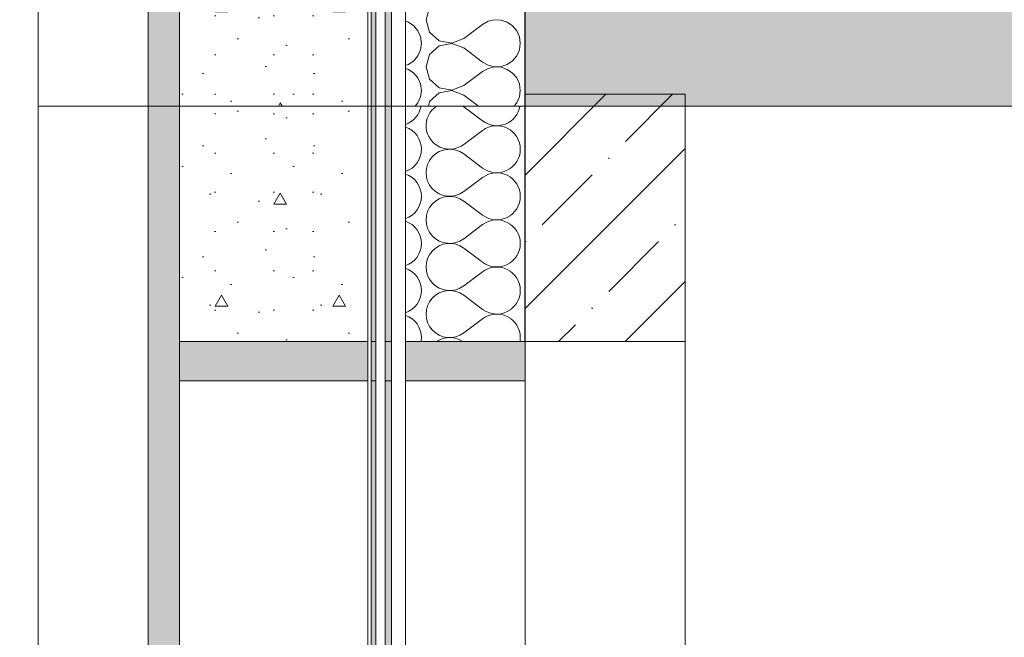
# Model space of a CAD drawing. Header units: millimetres. Extents: x -7244646 to -5701154, y 5723682 to 6071635.
# Tile 227 of 256: x -6402454 to -6401200, y 5802732 to 5803519. Entities that reach past the tile are written whole.
import ezdxf

# ---------------------------------------------------------------- set-up
doc = ezdxf.new("R2010")
doc.units = ezdxf.units.MM
doc.header["$MEASUREMENT"] = 0
doc.set_wipeout_variables(frame=1)
doc.linetypes.add('Wipeout_Contour', pattern=[1000, 0, -1000])
for name, color, linetype, lineweight in [('0_Ном._пера__1', 7, 'Continuous', 0), ('0_Ном._пера__2', 8, 'Continuous', 15), ('0_Ном._пера__21', 7, 'Continuous', 5), ('АР-Чертеж-Размеры.АР_Ном._пера__1', 7, 'Continuous', 0)]:
    doc.layers.add(name, color=color, linetype=linetype, lineweight=lineweight)
doc.layers.add('0_Ном._пера__166', color=7, linetype='Continuous', lineweight=5, true_color=0x97cbff)
doc.layers.add('АР-Чертеж-Размеры.АР', color=7, linetype='Continuous')
doc.styles.add('РЎР“Р•РќР•Р\xa0Р\x98Р\xa0_РЎРўР\x98Р›Р¬_2', font='arial.ttf')
doc.dimstyles.new('СГЕНЕРИР_СТИЛЬ__1', dxfattribs={"dimtxt": 500, "dimasz": 237.5, "dimexe": 0.18, "dimexo": 43263.067461, "dimgap": 0, "dimtad": 1, "dimlfac": 0.001, "dimzin": 0, "dimdsep": 46, "dimtxsty": 'РЎР“Р•РќР•Р\xa0Р\x98Р\xa0_РЎРўР\x98Р›Р¬_2', "dimblk": 'ARROWHEAD_6', "dimblk1": 'ARROWHEAD_6', "dimblk2": 'ARROWHEAD_6', "dimcen": 0.09, "dimclrd": 7, "dimclre": 7, "dimclrt": 7, "dimadec": 0, "dimazin": 0, "dimtfac": 1, "dimtdec": 4, "dimtmove": 2, "dimatfit": 3, "dimfxl": 1, "dimtolj": 1, "dimtzin": 0, "dimarcsym": 0})
doc.dimstyles.new('СГЕНЕРИР_СТИЛЬ__4', dxfattribs={"dimtxt": 270.000005, "dimasz": 237.5, "dimexe": 0.18, "dimexo": 300000, "dimgap": 0, "dimtad": 1, "dimlfac": 0.001, "dimzin": 0, "dimdsep": 46, "dimtxsty": 'РЎР“Р•РќР•Р\xa0Р\x98Р\xa0_РЎРўР\x98Р›Р¬_2', "dimblk": 'ARROWHEAD_6', "dimblk1": 'ARROWHEAD_6', "dimblk2": 'ARROWHEAD_6', "dimcen": 0.09, "dimclrd": 7, "dimclre": 7, "dimclrt": 7, "dimadec": 0, "dimazin": 0, "dimtfac": 1, "dimtdec": 4, "dimtmove": 0, "dimatfit": 3, "dimfxl": 1, "dimtolj": 1, "dimtzin": 0, "dimarcsym": 0})
doc.dimstyles.new('СГЕНЕРИР_СТИЛЬ__5', dxfattribs={"dimtxt": 500, "dimasz": 237.5, "dimexe": 0.18, "dimexo": 300000, "dimgap": 0, "dimtad": 1, "dimlfac": 0.001, "dimzin": 0, "dimdsep": 46, "dimtxsty": 'РЎР“Р•РќР•Р\xa0Р\x98Р\xa0_РЎРўР\x98Р›Р¬_2', "dimblk": 'ARROWHEAD_6', "dimblk1": 'ARROWHEAD_6', "dimblk2": 'ARROWHEAD_6', "dimcen": 0.09, "dimclrd": 7, "dimclre": 7, "dimclrt": 7, "dimadec": 0, "dimazin": 0, "dimtfac": 1, "dimtdec": 4, "dimtmove": 0, "dimatfit": 3, "dimfxl": 1, "dimtolj": 1, "dimtzin": 0, "dimarcsym": 0})
pattern_1 = [(45, (-7387333.12, 5739809.18), (-84.852814, 84.852814), []), (45, (-7387375.54, 5739851.61), (-84.852814, 84.852814), [90, -30, 0, -30])]

# ---------------------------------------------------------------- blocks, each defined once
blk = doc.blocks.new('*D52', base_point=(-7387333.1, 5739809.2))
at = {"layer": 'АР-Чертеж-Размеры.АР_Ном._пера__1', "color": 7, "linetype": 'Continuous', "lineweight": 0, "transparency": 16777216}
for p, q in [((-6411439.3, 5858499.2), (-6411439.3, 5858686.7)), ((-6411314.3, 5858374.2), (-6411564.3, 5858624.2)), ((-6388218.7, 5858499.2), (-6411673.7, 5858499.2)), ((-6411439.3, 5738589.2), (-6411439.3, 5858499.2)), ((-6411564.3, 5738714.2), (-6411314.3, 5738464.2)), ((-6411204.9, 5738589.2), (-6411673.7, 5738589.2)), ((-6411439.3, 5738401.7), (-6411439.3, 5738589.2))]:
    blk.add_line(p, q, dxfattribs=at)
at = {"layer": 'АР-Чертеж-Размеры.АР_Ном._пера__1', "color": 7, "lineweight": 0, "transparency": 16777216, "insert": (-6411889.3, 5853972.3), "char_height": 500, "attachment_point": 7, "rotation": 90, "style": 'РЎР“Р•РќР•Р\xa0Р\x98Р\xa0_РЎРўР\x98Р›Р¬_2'}
blk.add_mtext('\\A1;{\\pql;\\fArial|b0|i0|c204|p0;\\W1.000000;119,91}', dxfattribs=at)
blk = doc.blocks.new('ARROWHEAD_6')
at = {"color": 0, "linetype": 'Continuous', "lineweight": 0}
for p, q in [((-0.5, -0.5), (0.5, 0.5)), ((0, 0), (-1, 0))]:
    blk.add_line(p, q, dxfattribs=at)
blk = doc.blocks.new('*D112', base_point=(-7387333.1, 5739809.2))
at = {"layer": 'АР-Чертеж-Размеры.АР_Ном._пера__1', "color": 7, "linetype": 'Continuous', "lineweight": 0, "transparency": 16777216}
for p, q in [((-6403045.5, 5801159.2), (-6403045.5, 5803109.2)), ((-6403170.5, 5801284.2), (-6402920.5, 5801034.2)), ((-6402811.1, 5801159.2), (-6403279.9, 5801159.2)), ((-6403045.5, 5799959.2), (-6403045.5, 5801159.2)), ((-6403170.5, 5800084.2), (-6402920.5, 5799834.2)), ((-6402811.1, 5799959.2), (-6403279.9, 5799959.2))]:
    blk.add_line(p, q, dxfattribs=at)
at = {"layer": 'АР-Чертеж-Размеры.АР_Ном._пера__1', "color": 7, "lineweight": 0, "transparency": 16777216, "insert": (-6403099.5, 5800198.8), "char_height": 270, "attachment_point": 7, "rotation": 90, "style": 'РЎР“Р•РќР•Р\xa0Р\x98Р\xa0_РЎРўР\x98Р›Р¬_2'}
blk.add_mtext('\\A1;{\\pql;\\fArial|b0|i0|c204|p0;\\W1.000000;1,20}', dxfattribs=at)
blk = doc.blocks.new('*D113', base_point=(-7387333.1, 5739809.2))
at = {"layer": 'АР-Чертеж-Размеры.АР_Ном._пера__1', "color": 7, "linetype": 'Continuous', "lineweight": 0, "transparency": 16777216}
for p, q in [((-6403045.5, 5803109.2), (-6403045.5, 5804309.2)), ((-6403170.5, 5803234.2), (-6402920.5, 5802984.2)), ((-6402811.1, 5803109.2), (-6403279.9, 5803109.2)), ((-6403045.5, 5801159.2), (-6403045.5, 5803109.2)), ((-6403170.5, 5801284.2), (-6402920.5, 5801034.2))]:
    blk.add_line(p, q, dxfattribs=at)
at = {"layer": 'АР-Чертеж-Размеры.АР_Ном._пера__1', "color": 7, "lineweight": 0, "transparency": 16777216, "insert": (-6403099.5, 5801773.8), "char_height": 270, "attachment_point": 7, "rotation": 90, "style": 'РЎР“Р•РќР•Р\xa0Р\x98Р\xa0_РЎРўР\x98Р›Р¬_2'}
blk.add_mtext('\\A1;{\\pql;\\fArial|b0|i0|c204|p0;\\W1.000000;1,95}', dxfattribs=at)
blk = doc.blocks.new('*D114', base_point=(-7387333.1, 5739809.2))
at = {"layer": 'АР-Чертеж-Размеры.АР_Ном._пера__1', "color": 7, "linetype": 'Continuous', "lineweight": 0, "transparency": 16777216}
for p, q in [((-6403170.5, 5804434.2), (-6402920.5, 5804184.2)), ((-6402811.1, 5804309.2), (-6403279.9, 5804309.2)), ((-6403045.5, 5803109.2), (-6403045.5, 5804309.2)), ((-6403170.5, 5803234.2), (-6402920.5, 5802984.2))]:
    blk.add_line(p, q, dxfattribs=at)
at = {"layer": 'АР-Чертеж-Размеры.АР_Ном._пера__1', "color": 7, "lineweight": 0, "transparency": 16777216, "insert": (-6403099.5, 5803348.8), "char_height": 270, "attachment_point": 7, "rotation": 90, "style": 'РЎР“Р•РќР•Р\xa0Р\x98Р\xa0_РЎРўР\x98Р›Р¬_2'}
blk.add_mtext('\\A1;{\\pql;\\fArial|b0|i0|c204|p0;\\W1.000000;1,20}', dxfattribs=at)
blk = doc.blocks.new('*D146', base_point=(-7387333.1, 5739809.2))
at = {"layer": '0_Ном._пера__1', "color": 7, "linetype": 'Continuous', "lineweight": 0, "transparency": 16777216}
for p, q in [((-6410533.6, 5853209.2), (-6410533.6, 5853396.7)), ((-6410408.6, 5853084.2), (-6410658.6, 5853334.2)), ((-6410299.2, 5853209.2), (-6410767.9, 5853209.2)), ((-6410533.6, 5743109.2), (-6410533.6, 5853209.2)), ((-6410658.6, 5743234.2), (-6410408.6, 5742984.2)), ((-6410299.2, 5743109.2), (-6410767.9, 5743109.2)), ((-6410533.6, 5742921.7), (-6410533.6, 5743109.2))]:
    blk.add_line(p, q, dxfattribs=at)
at = {"layer": '0_Ном._пера__1', "color": 7, "lineweight": 0, "transparency": 16777216, "insert": (-6410633.6, 5797136), "char_height": 500, "attachment_point": 7, "rotation": 90, "style": 'РЎР“Р•РќР•Р\xa0Р\x98Р\xa0_РЎРўР\x98Р›Р¬_2'}
blk.add_mtext('\\A1;{\\pql;\\fArial|b0|i0|c204|p0;\\W1.000000;110,10}', dxfattribs=at)
blk = doc.blocks.new('*X342', base_point=(-7387333.1, 5739809.2))
at = {"layer": '0_Ном._пера__1', "color": 7, "linetype": 'Continuous', "lineweight": 0}
for p, q in [((-6401888.6, 5803408.2), (-6401864.6, 5803390.2)), ((-6401888.6, 5803360.2), (-6401864.6, 5803378.2)), ((-6401888.6, 5803348.2), (-6401864.6, 5803330.2)), ((-6401888.6, 5803300.2), (-6401864.6, 5803318.2)), ((-6401888.6, 5803288.2), (-6401864.6, 5803270.2)), ((-6401888.6, 5803240.2), (-6401864.6, 5803258.2)), ((-6401888.6, 5803228.2), (-6401864.6, 5803210.2)), ((-6401888.6, 5803180.2), (-6401864.6, 5803198.2)), ((-6401888.6, 5803168.2), (-6401864.6, 5803150.2)), ((-6401888.6, 5803120.2), (-6401864.6, 5803138.2))]:
    blk.add_line(p, q, dxfattribs=at)
for centre, start, end in [((-6401972.6, 5803414.2), 289.2776, 350.4059), ((-6401906.6, 5803384.2), 123.5573, 306.8699), ((-6401906.6, 5803384.2), 53.1301, 56.4427), ((-6401846.6, 5803414.2), 233.1301, 350.4059), ((-6401972.6, 5803354.2), 0, 70.7224), ((-6401846.6, 5803354.2), 0, 126.8699), ((-6401972.6, 5803354.2), 289.2776, 0), ((-6401906.6, 5803324.2), 53.1301, 306.8699), ((-6401846.6, 5803354.2), 233.1301, 0), ((-6401972.6, 5803294.2), 0, 70.7224), ((-6401846.6, 5803294.2), 0, 126.8699), ((-6401972.6, 5803294.2), 289.2776, 0), ((-6401906.6, 5803264.2), 53.1301, 306.8699), ((-6401846.6, 5803294.2), 233.1301, 0), ((-6401972.6, 5803234.2), 0, 70.7224), ((-6401846.6, 5803234.2), 0, 126.8699), ((-6401972.6, 5803234.2), 289.2776, 0), ((-6401906.6, 5803204.2), 53.1301, 306.8699), ((-6401846.6, 5803234.2), 233.1301, 0), ((-6401972.6, 5803174.2), 0, 70.7224), ((-6401846.6, 5803174.2), 0, 126.8699), ((-6401972.6, 5803174.2), 289.2776, 0), ((-6401906.6, 5803144.2), 53.1301, 306.8699), ((-6401846.6, 5803174.2), 233.1301, 0), ((-6401972.6, 5803114.2), 0, 70.7224), ((-6401846.6, 5803114.2), 0, 126.8699), ((-6401972.6, 5803114.2), 350.4072, 0), ((-6401906.6, 5803084.2), 56.4449, 123.5551), ((-6401846.6, 5803114.2), 350.4072, 0)]:
    blk.add_arc(centre, 30, start, end, dxfattribs=at)
blk = doc.blocks.new('Штриховка_99_3', base_point=(-7387333.1, 5739809.2))
at = {"color": 254, "linetype": 'Wipeout_Contour', "lineweight": 0, "ltscale": 34562863.18747076}
blk.add_wipeout([(-6401810.6, 5803409.2), (-6401962.7, 5803409.2), (-6401962.7, 5803109.2), (-6401810.6, 5803109.2)], dxfattribs=at)
at = {"layer": '0_Ном._пера__1', "color": 7, "linetype": 'Continuous', "lineweight": 0, "flags": 128}
blk.add_lwpolyline([(-6401810.6, 5803409.2), (-6401810.6, 5803109.2), (-6401962.7, 5803109.2), (-6401962.7, 5803409.2)], close=True, dxfattribs=at)
at = {"layer": '0_Ном._пера__1', "color": 7, "linetype": 'Continuous', "lineweight": 0}
blk.add_blockref('*X342', (-7387333.1, 5739809.2), dxfattribs=at)
blk = doc.blocks.new('*X352', base_point=(-7387333.1, 5739809.2))
at = {"layer": '0_Ном._пера__1', "color": 7, "linetype": 'Continuous', "lineweight": 0}
for p, q in [((-6401932.1, 5803535), (-6401936.6, 5803519.2)), ((-6401959.2, 5803516), (-6401962.7, 5803517.2)), ((-6401952.3, 5803511.3), (-6401959.2, 5803516)), ((-6401947.1, 5803505), (-6401952.3, 5803511.3)), ((-6401936.6, 5803519.2), (-6401932.1, 5803503.4)), ((-6401888.6, 5803495.2), (-6401864.6, 5803513.2)), ((-6401857.3, 5803517.2), (-6401864.6, 5803513.2)), ((-6401849.3, 5803519.1), (-6401857.3, 5803517.2)), ((-6401841, 5803518.7), (-6401849.3, 5803519.1)), ((-6401833.2, 5803516), (-6401841, 5803518.7)), ((-6401826.3, 5803511.3), (-6401833.2, 5803516)), ((-6401821.1, 5803505), (-6401826.3, 5803511.3)), ((-6401943.7, 5803497.4), (-6401947.1, 5803505)), ((-6401932.1, 5803503.4), (-6401920, 5803492.3)), ((-6401817.7, 5803497.4), (-6401821.1, 5803505)), ((-6401942.6, 5803489.2), (-6401943.7, 5803497.4)), ((-6401943.7, 5803481), (-6401942.6, 5803489.2)), ((-6401920, 5803486), (-6401932.1, 5803475)), ((-6401920, 5803492.3), (-6401903.9, 5803489.3)), ((-6401903.9, 5803489.1), (-6401920, 5803486)), ((-6401903.9, 5803489.3), (-6401888.6, 5803495.2)), ((-6401888.6, 5803483.2), (-6401903.9, 5803489.1)), ((-6401816.6, 5803489.2), (-6401817.7, 5803497.4)), ((-6401817.7, 5803481), (-6401816.6, 5803489.2)), ((-6401952.3, 5803467), (-6401947.1, 5803473.4)), ((-6401947.1, 5803473.4), (-6401943.7, 5803481)), ((-6401932.1, 5803475), (-6401936.6, 5803459.2)), ((-6401888.6, 5803483.2), (-6401864.6, 5803465.2)), ((-6401826.3, 5803467), (-6401821.1, 5803473.4)), ((-6401821.1, 5803473.4), (-6401817.7, 5803481)), ((-6401962.7, 5803461.2), (-6401959.2, 5803462.3)), ((-6401959.2, 5803462.3), (-6401952.3, 5803467)), ((-6401864.6, 5803465.2), (-6401857.3, 5803461.2)), ((-6401857.3, 5803461.2), (-6401849.3, 5803459.3)), ((-6401841, 5803459.7), (-6401833.2, 5803462.3)), ((-6401833.2, 5803462.3), (-6401826.3, 5803467)), ((-6401959.2, 5803456), (-6401962.7, 5803457.2)), ((-6401952.3, 5803451.3), (-6401959.2, 5803456)), ((-6401947.1, 5803445), (-6401952.3, 5803451.3)), ((-6401936.6, 5803459.2), (-6401932.1, 5803443.4)), ((-6401888.6, 5803435.2), (-6401864.6, 5803453.2)), ((-6401857.3, 5803457.2), (-6401864.6, 5803453.2)), ((-6401849.3, 5803459.1), (-6401857.3, 5803457.2)), ((-6401849.3, 5803459.3), (-6401841, 5803459.7)), ((-6401841, 5803458.7), (-6401849.3, 5803459.1)), ((-6401833.2, 5803456), (-6401841, 5803458.7)), ((-6401826.3, 5803451.3), (-6401833.2, 5803456)), ((-6401821.1, 5803445), (-6401826.3, 5803451.3)), ((-6401943.7, 5803437.4), (-6401947.1, 5803445)), ((-6401942.6, 5803429.2), (-6401943.7, 5803437.4)), ((-6401932.1, 5803443.4), (-6401920, 5803432.3)), ((-6401903.9, 5803429.3), (-6401888.6, 5803435.2)), ((-6401817.7, 5803437.4), (-6401821.1, 5803445)), ((-6401816.6, 5803429.2), (-6401817.7, 5803437.4)), ((-6401943.7, 5803421), (-6401942.6, 5803429.2)), ((-6401920, 5803426), (-6401932.1, 5803415)), ((-6401920, 5803432.3), (-6401903.9, 5803429.3)), ((-6401903.9, 5803429.1), (-6401920, 5803426)), ((-6401888.6, 5803423.2), (-6401903.9, 5803429.1)), ((-6401888.6, 5803423.2), (-6401869.9, 5803409.2)), ((-6401817.7, 5803421), (-6401816.6, 5803429.2)), ((-6401950.6, 5803409.2), (-6401947.1, 5803413.4)), ((-6401947.1, 5803413.4), (-6401943.7, 5803421)), ((-6401932.1, 5803415), (-6401933.7, 5803409.2)), ((-6401824.6, 5803409.2), (-6401821.1, 5803413.4)), ((-6401821.1, 5803413.4), (-6401817.7, 5803421))]:
    blk.add_line(p, q, dxfattribs=at)
blk = doc.blocks.new('Штриховка_104_3', base_point=(-7387333.1, 5739809.2))
at = {"color": 254, "linetype": 'Wipeout_Contour', "lineweight": 0, "ltscale": 34564448.2706168}
blk.add_wipeout([(-6401810.6, 5804289.2), (-6401962.7, 5804289.2), (-6401962.7, 5803409.2), (-6401810.6, 5803409.2)], dxfattribs=at)
at = {"layer": '0_Ном._пера__1', "color": 7, "linetype": 'Continuous', "lineweight": 0, "flags": 128}
blk.add_lwpolyline([(-6401810.6, 5804289.2), (-6401810.6, 5803409.2), (-6401962.7, 5803409.2), (-6401962.7, 5804289.2)], close=True, dxfattribs=at)
at = {"layer": '0_Ном._пера__1', "color": 7, "linetype": 'Continuous', "lineweight": 0}
blk.add_blockref('*X352', (-7387333.1, 5739809.2), dxfattribs=at)

msp = doc.modelspace()

# ---------------------------------------------------------------- hatches: boundary and pattern name
at = {"layer": '0_Ном._пера__1', "linetype": 'Continuous', "lineweight": 0, "true_color": 0x000000}
for points in [[(-6402000.673, 5800259.18), (-6402000.673, 5803409.18), (-6402006.673, 5803409.18), (-6402006.673, 5800259.18)], [(-6402010.673, 5803109.18), (-6402010.673, 5803059.18), (-6402250.673, 5803059.18), (-6402250.673, 5803109.18)], [(-6401810.577, 5803109.18), (-6401810.577, 5803059.18), (-6402010.673, 5803059.18), (-6402010.673, 5803109.18)]]:
    msp.add_hatch(color=18, dxfattribs=at).paths.add_polyline_path(points)

# ---------------------------------------------------------------- linework, layer by layer
at = {"layer": '0_Ном._пера__1', "color": 7, "linetype": 'Continuous', "lineweight": 0, "flags": 128}
for points in [[(-6402000.673, 5800259.18), (-6402000.673, 5803409.18), (-6402006.673, 5803409.18), (-6402006.673, 5800259.18)], [(-6402010.673, 5803109.18), (-6402010.673, 5803059.18), (-6402250.673, 5803059.18), (-6402250.673, 5803109.18)], [(-6401810.577, 5803109.18), (-6401810.577, 5803059.18), (-6402010.673, 5803059.18), (-6402010.673, 5803109.18)]]:
    msp.add_lwpolyline(points, close=True, dxfattribs=at)

# ---------------------------------------------------------------- dimensions: what is measured, and where the dimension line sits
at = {"color": 7, "linetype": 'Continuous', "lineweight": 0}
dim = msp.add_linear_dim(base=(-6410533.559, 5853209.181), p1=(-6406170.064, 5743109.18), p2=(-6401574.763, 5853209.181), angle=90, dimstyle='СГЕНЕРИР_СТИЛЬ__5', dxfattribs=at)
dim.commit()
dim.dimension.update_dxf_attribs({"geometry": '*D146', "text_midpoint": (-6410883.559, 5798163.771), "dimtype": 160, "text_rotation": 90})
at = {"layer": 'АР-Чертеж-Размеры.АР', "color": 7, "linetype": 'Continuous', "lineweight": 0}
for base, p1, p2, dimstyle, picture, middle in [((-6411439.299, 5858499.18), (-6410669.971, 5738589.18), (-6383892.346, 5858499.18), 'СГЕНЕРИР_СТИЛЬ__1', '*D52', (-6412139.299, 5855000.125)), ((-6403045.484, 5804309.18), (-6401606.707, 5803109.18), (-6401574.773, 5804309.18), 'СГЕНЕРИР_СТИЛЬ__4', '*D114', (-6403234.484, 5803698.374)), ((-6403045.484, 5803109.18), (-6401574.773, 5801159.18), (-6401606.707, 5803109.18), 'СГЕНЕРИР_СТИЛЬ__4', '*D113', (-6403234.484, 5802123.375)), ((-6403045.484, 5801159.18), (-6401606.707, 5799959.18), (-6401574.773, 5801159.18), 'СГЕНЕРИР_СТИЛЬ__4', '*D112', (-6403234.484, 5800548.375))]:
    dim = msp.add_linear_dim(base=base, p1=p1, p2=p2, angle=90, dimstyle=dimstyle, dxfattribs=at)
    dim.commit()
    dim.dimension.update_dxf_attribs({"geometry": picture, "text_midpoint": middle, "dimtype": 160, "text_rotation": 90})

# ---------------------------------------------------------------- next in the draw order: wipeouts: each hides what was drawn before it
at = {"color": 254, "linetype": 'Wipeout_Contour', "lineweight": 0, "ltscale": 34559287.61038338}
msp.add_wipeout([(-6401962.673, 5800259.18), (-6401962.673, 5803409.18), (-6401980.673, 5803409.18), (-6401980.673, 5800259.18)], dxfattribs=at)

# ---------------------------------------------------------------- next in the draw order: hatches: boundary and pattern name
at = {"layer": '0_Ном._пера__1', "linetype": 'Continuous', "lineweight": 0, "true_color": 0x000000}
msp.add_hatch(color=18, dxfattribs=at).paths.add_polyline_path([(-6401980.673, 5800259.18), (-6401980.673, 5803409.18), (-6401988.673, 5803409.18), (-6401988.673, 5800259.18)])

# ---------------------------------------------------------------- next in the draw order: linework, layer by layer
at = {"layer": '0_Ном._пера__1', "color": 7, "linetype": 'Continuous', "lineweight": 0, "flags": 128}
for points in [[(-6401980.673, 5800259.18), (-6401980.673, 5803409.18), (-6401988.673, 5803409.18), (-6401988.673, 5800259.18)], [(-6401962.673, 5800259.18), (-6401962.673, 5803409.18), (-6401980.673, 5803409.18), (-6401980.673, 5800259.18)]]:
    msp.add_lwpolyline(points, close=True, dxfattribs=at)

# ---------------------------------------------------------------- next in the draw order: block references
at = {"layer": '0_Ном._пера__1', "color": 7, "linetype": 'Continuous', "lineweight": 0}
msp.add_blockref('Штриховка_99_3', (-7387333.115, 5739809.18), dxfattribs=at)

# ---------------------------------------------------------------- next in the draw order: wipeouts: each hides what was drawn before it
at = {"color": 254, "linetype": 'Wipeout_Contour', "lineweight": 0, "ltscale": 34559355.7809826}
msp.add_wipeout([(-6401988.673, 5800259.18), (-6401988.673, 5803409.18), (-6402000.673, 5803409.18), (-6402000.673, 5800259.18)], dxfattribs=at)

# ---------------------------------------------------------------- next in the draw order: linework, layer by layer
at = {"layer": '0_Ном._пера__1', "color": 7, "linetype": 'Continuous', "lineweight": 0, "flags": 128}
msp.add_lwpolyline([(-6401988.673, 5800259.18), (-6401988.673, 5803409.18), (-6402000.673, 5803409.18), (-6402000.673, 5800259.18)], close=True, dxfattribs=at)

# ---------------------------------------------------------------- next in the draw order: wipeouts: each hides what was drawn before it
at = {"color": 254, "linetype": 'Wipeout_Contour', "lineweight": 0, "ltscale": 34567750.0535299}
msp.add_wipeout([(-6401962.673, 5803409.18), (-6401962.673, 5806559.18), (-6401980.673, 5806559.18), (-6401980.673, 5803409.18)], dxfattribs=at)
at = {"color": 254, "linetype": 'Wipeout_Contour', "lineweight": 0, "ltscale": 34559353.96505289}
msp.add_wipeout([(-6401606.707, 5803109.18), (-6401606.707, 5801189.18), (-6401810.577, 5801189.18), (-6401810.577, 5803109.18)], dxfattribs=at)

# ---------------------------------------------------------------- next in the draw order: hatches: boundary and pattern name
at = {"layer": '0_Ном._пера__1', "linetype": 'Continuous', "lineweight": 0, "true_color": 0x000000}
msp.add_hatch(color=18, dxfattribs=at).paths.add_polyline_path([(-6401980.673, 5803409.18), (-6401980.673, 5806559.18), (-6401988.673, 5806559.18), (-6401988.673, 5803409.18)])

# ---------------------------------------------------------------- next in the draw order: linework, layer by layer
at = {"layer": '0_Ном._пера__1', "color": 7, "linetype": 'Continuous', "lineweight": 0, "flags": 128}
for points in [[(-6401980.673, 5803409.18), (-6401980.673, 5806559.18), (-6401988.673, 5806559.18), (-6401988.673, 5803409.18)], [(-6401962.673, 5803409.18), (-6401962.673, 5806559.18), (-6401980.673, 5806559.18), (-6401980.673, 5803409.18)], [(-6401606.707, 5803109.18), (-6401606.707, 5801189.18), (-6401810.577, 5801189.18), (-6401810.577, 5803109.18)]]:
    msp.add_lwpolyline(points, close=True, dxfattribs=at)

# ---------------------------------------------------------------- next in the draw order: wipeouts: each hides what was drawn before it
at = {"color": 254, "linetype": 'Wipeout_Contour', "lineweight": 0, "ltscale": 34559397.27618329}
msp.add_wipeout([(-6402006.673, 5800259.18), (-6402006.673, 5803409.18), (-6402010.673, 5803409.18), (-6402010.673, 5800259.18)], dxfattribs=at)

# ---------------------------------------------------------------- next in the draw order: linework, layer by layer
at = {"layer": '0_Ном._пера__1', "color": 7, "linetype": 'Continuous', "lineweight": 0, "flags": 128}
msp.add_lwpolyline([(-6402006.673, 5800259.18), (-6402006.673, 5803409.18), (-6402010.673, 5803409.18), (-6402010.673, 5800259.18)], close=True, dxfattribs=at)

# ---------------------------------------------------------------- next in the draw order: block references
at = {"layer": '0_Ном._пера__1', "color": 7, "linetype": 'Continuous', "lineweight": 0}
msp.add_blockref('Штриховка_104_3', (-7387333.115, 5739809.18), dxfattribs=at)

# ---------------------------------------------------------------- next in the draw order: hatches: boundary and pattern name
at = {"layer": '0_Ном._пера__1', "linetype": 'Continuous', "lineweight": 0}
h = msp.add_hatch(dxfattribs=at)
h.set_pattern_fill('ЖЕЛЕЗОБЕТОН__PROJECT__0003', style=0, pattern_type=2)
h.set_pattern_definition(pattern_1)
h.paths.add_polyline_path([(-6391597.134, 5803409.18), (-6391597.134, 5803609.18), (-6401810.577, 5803609.18), (-6401810.577, 5803409.18)])
h = msp.add_hatch(dxfattribs=at)
h.set_pattern_fill('ЖЕЛЕЗОБЕТОН__PROJECT__0003', style=0, pattern_type=2)
h.set_pattern_definition(pattern_1)
h.paths.add_polyline_path([(-6401606.707, 5803424.179), (-6401810.577, 5803424.179), (-6401810.577, 5803109.18), (-6401606.707, 5803109.18)])

# ---------------------------------------------------------------- next in the draw order: linework, layer by layer
at = {"layer": '0_Ном._пера__21', "color": 7, "linetype": 'Continuous', "lineweight": 5, "flags": 128}
for points in [[(-6391597.134, 5803409.18), (-6391597.134, 5803609.18), (-6401810.577, 5803609.18), (-6401810.577, 5803409.18)], [(-6401606.707, 5803424.179), (-6401810.577, 5803424.179), (-6401810.577, 5803109.18), (-6401606.707, 5803109.18)]]:
    msp.add_lwpolyline(points, close=True, dxfattribs=at)

# ---------------------------------------------------------------- next in the draw order: wipeouts: each hides what was drawn before it
at = {"color": 254, "linetype": 'Wipeout_Contour', "lineweight": 0, "ltscale": 34560537.64308832}
msp.add_wipeout([(-6402010.673, 5801189.18), (-6402010.673, 5803059.18), (-6402250.673, 5803059.18), (-6402250.673, 5801189.18)], dxfattribs=at)

# ---------------------------------------------------------------- next in the draw order: hatches: boundary and pattern name
at = {"layer": '0_Ном._пера__166', "linetype": 'Continuous', "lineweight": 0, "true_color": 0x0f1419}
msp.add_hatch(color=168, dxfattribs=at).paths.add_polyline_path([(-6402250.673, 5800259.18), (-6402250.673, 5803409.18), (-6402290.673, 5803409.18), (-6402290.673, 5800259.18)])

# ---------------------------------------------------------------- next in the draw order: linework, layer by layer
at = {"layer": '0_Ном._пера__1', "color": 7, "linetype": 'Continuous', "lineweight": 0, "flags": 128}
for points in [[(-6402250.673, 5800259.18), (-6402250.673, 5803409.18), (-6402290.673, 5803409.18), (-6402290.673, 5800259.18)], [(-6402010.673, 5801189.18), (-6402010.673, 5803059.18), (-6402250.673, 5803059.18), (-6402250.673, 5801189.18)]]:
    msp.add_lwpolyline(points, close=True, dxfattribs=at)

# ---------------------------------------------------------------- next in the draw order: wipeouts: each hides what was drawn before it
at = {"color": 254, "linetype": 'Wipeout_Contour', "lineweight": 0, "ltscale": 34560440.59814867}
msp.add_wipeout([(-6402290.673, 5800259.18), (-6402290.673, 5803409.18), (-6402430.673, 5803409.18), (-6402430.673, 5800259.18)], dxfattribs=at)
at = {"color": 254, "linetype": 'Wipeout_Contour', "lineweight": 0, "ltscale": 34563586.45248084}
msp.add_wipeout([(-6402250.673, 5803109.18), (-6402010.673, 5803109.18), (-6402010.673, 5803409.18), (-6402250.673, 5803409.18)], dxfattribs=at)

# ---------------------------------------------------------------- next in the draw order: hatches: boundary and pattern name
at = {"layer": '0_Ном._пера__1', "linetype": 'Continuous', "lineweight": 0, "true_color": 0x000000}
msp.add_hatch(color=18, dxfattribs=at).paths.add_polyline_path([(-6402000.673, 5803409.18), (-6402000.673, 5806559.18), (-6402006.673, 5806559.18), (-6402006.673, 5803409.18)])
at = {"layer": '0_Ном._пера__166', "linetype": 'Continuous', "lineweight": 0, "true_color": 0x0f1419}
msp.add_hatch(color=168, dxfattribs=at).paths.add_polyline_path([(-6402250.673, 5803409.18), (-6402250.673, 5806559.18), (-6402290.673, 5806559.18), (-6402290.673, 5803409.18)])
at = {"layer": '0_Ном._пера__2', "linetype": 'Continuous', "lineweight": 15}
h = msp.add_hatch(dxfattribs=at)
h.set_pattern_fill('01_ЦП_СТЯЖКА_1_20_0003', color=8, style=0, pattern_type=2)
h.set_pattern_definition([(0, (-6402130.67, 5803024.18), (0, 259.8), [16.25, -133.75]), (0, (-6402055.67, 5803154.08), (0, 259.8), [16.25, -133.75]), (60, (-6402130.67, 5803024.18), (-225, 129.9), [16.25, -133.75]), (60, (-6401980.67, 5803024.18), (-225, 129.9), [16.25, -133.75]), (120, (-6402114.42, 5803024.18), (225, 129.9), [16.25, -133.75]), (120, (-6401964.42, 5803024.18), (225, 129.9), [16.25, -133.75]), (0, (-6402130.673, 5803049.18), (0, 50), [0, -50, 0, -75]), (45, (-6402105.673, 5803049.18), (-35.3553, 35.3553), [0, -37.5, 0, -62.5])])
h.paths.add_polyline_path([(-6402250.673, 5803109.18), (-6402010.673, 5803109.18), (-6402010.673, 5803409.18), (-6402250.673, 5803409.18)])

# ---------------------------------------------------------------- next in the draw order: linework, layer by layer
at = {"layer": '0_Ном._пера__1', "color": 7, "linetype": 'Continuous', "lineweight": 0, "flags": 128}
for points in [[(-6402250.673, 5803409.18), (-6402250.673, 5806559.18), (-6402290.673, 5806559.18), (-6402290.673, 5803409.18)], [(-6402000.673, 5803409.18), (-6402000.673, 5806559.18), (-6402006.673, 5806559.18), (-6402006.673, 5803409.18)], [(-6402290.673, 5800259.18), (-6402290.673, 5803409.18), (-6402430.673, 5803409.18), (-6402430.673, 5800259.18)], [(-6402250.673, 5803109.18), (-6402010.673, 5803109.18), (-6402010.673, 5803409.18), (-6402250.673, 5803409.18)]]:
    msp.add_lwpolyline(points, close=True, dxfattribs=at)

# ---------------------------------------------------------------- next in the draw order: wipeouts: each hides what was drawn before it
at = {"color": 254, "linetype": 'Wipeout_Contour', "lineweight": 0, "ltscale": 34568902.7590449}
msp.add_wipeout([(-6402290.673, 5803409.18), (-6402290.673, 5806559.18), (-6402430.673, 5806559.18), (-6402430.673, 5803409.18)], dxfattribs=at)
at = {"color": 254, "linetype": 'Wipeout_Contour', "lineweight": 0, "ltscale": 34567818.20744048}
msp.add_wipeout([(-6401988.673, 5803409.18), (-6401988.673, 5806559.18), (-6402000.673, 5806559.18), (-6402000.673, 5803409.18)], dxfattribs=at)

# ---------------------------------------------------------------- next in the draw order: linework, layer by layer
at = {"layer": '0_Ном._пера__1', "color": 7, "linetype": 'Continuous', "lineweight": 0, "flags": 128}
for points in [[(-6402290.673, 5803409.18), (-6402290.673, 5806559.18), (-6402430.673, 5806559.18), (-6402430.673, 5803409.18)], [(-6401988.673, 5803409.18), (-6401988.673, 5806559.18), (-6402000.673, 5806559.18), (-6402000.673, 5803409.18)]]:
    msp.add_lwpolyline(points, close=True, dxfattribs=at)

# ---------------------------------------------------------------- next in the draw order: wipeouts: each hides what was drawn before it
at = {"color": 254, "linetype": 'Wipeout_Contour', "lineweight": 0, "ltscale": 34567859.69248289}
msp.add_wipeout([(-6402006.673, 5803409.18), (-6402006.673, 5806559.18), (-6402010.673, 5806559.18), (-6402010.673, 5803409.18)], dxfattribs=at)

# ---------------------------------------------------------------- next in the draw order: linework, layer by layer
at = {"layer": '0_Ном._пера__1', "color": 7, "linetype": 'Continuous', "lineweight": 0, "flags": 128}
msp.add_lwpolyline([(-6402006.673, 5803409.18), (-6402006.673, 5806559.18), (-6402010.673, 5806559.18), (-6402010.673, 5803409.18)], close=True, dxfattribs=at)

# ---------------------------------------------------------------- next in the draw order: wipeouts: each hides what was drawn before it
at = {"color": 254, "linetype": 'Wipeout_Contour', "lineweight": 0, "ltscale": 34565171.50246038}
msp.add_wipeout([(-6402250.673, 5803409.18), (-6402010.673, 5803409.18), (-6402010.673, 5804289.18), (-6402250.673, 5804289.18)], dxfattribs=at)

# ---------------------------------------------------------------- next in the draw order: hatches: boundary and pattern name
at = {"layer": '0_Ном._пера__2', "linetype": 'Continuous', "lineweight": 15}
h = msp.add_hatch(dxfattribs=at)
h.set_pattern_fill('01_ЦП_СТЯЖКА_1_20_0003', color=8, style=0, pattern_type=2)
h.set_pattern_definition([(0, (-6402130.67, 5803399.18), (0, 259.81), [16.25, -133.75]), (0, (-6402055.67, 5803529.08), (0, 259.81), [16.25, -133.75]), (60, (-6402130.67, 5803399.18), (-225, 129.904), [16.25, -133.75]), (60, (-6401980.67, 5803399.18), (-225, 129.904), [16.25, -133.75]), (120, (-6402114.42, 5803399.18), (225, 129.904), [16.25, -133.75]), (120, (-6401964.42, 5803399.18), (225, 129.904), [16.25, -133.75]), (0, (-6402130.673, 5803424.18), (0, 50), [0, -50, 0, -75]), (45, (-6402105.673, 5803424.18), (-35.3553, 35.3553), [0, -37.5, 0, -62.5])])
h.paths.add_polyline_path([(-6402250.673, 5803409.18), (-6402010.673, 5803409.18), (-6402010.673, 5804289.18), (-6402250.673, 5804289.18)])

# ---------------------------------------------------------------- next in the draw order: linework, layer by layer
at = {"layer": '0_Ном._пера__1', "color": 7, "linetype": 'Continuous', "lineweight": 0, "flags": 128}
msp.add_lwpolyline([(-6402250.673, 5803409.18), (-6402010.673, 5803409.18), (-6402010.673, 5804289.18), (-6402250.673, 5804289.18)], close=True, dxfattribs=at)

doc.saveas('drawing.dxf')
